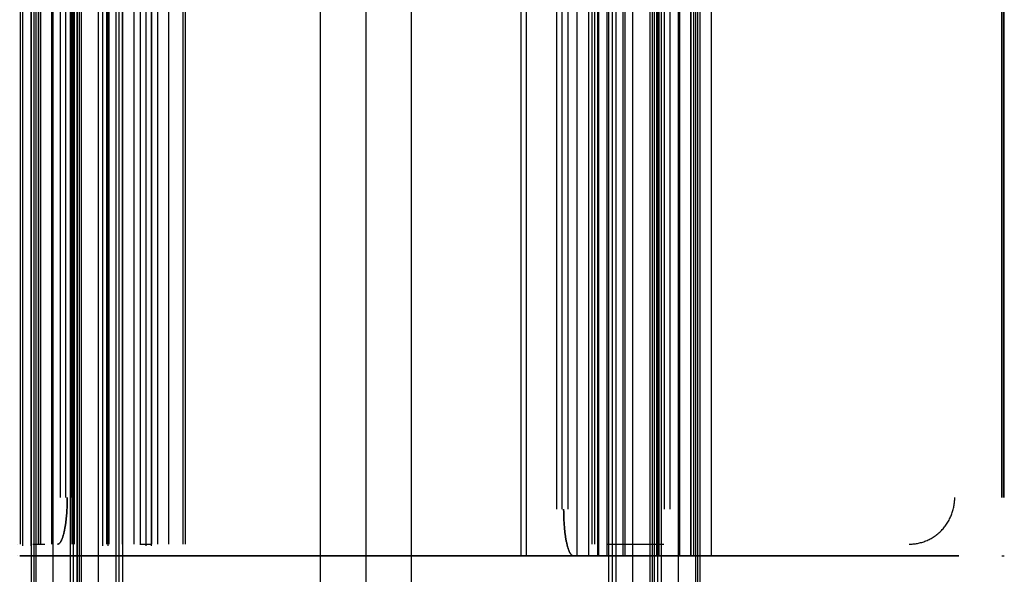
# Model space of a CAD drawing. Header units: millimetres. Extents: x 0 to 340, y -97 to 204.
# Tile 2 of 6: x 0 to 85, y -2 to 46. Entities that reach past the tile are written whole.
import ezdxf

# ---------------------------------------------------------------- set-up
doc = ezdxf.new("R2010")
doc.units = ezdxf.units.MM
doc.header["$MEASUREMENT"] = 0
doc.layers.add('Predefinito', color=5, linetype='Continuous')

msp = doc.modelspace()

# ---------------------------------------------------------------- linework, layer by layer
at = {"layer": 'Predefinito'}
for points in [[(1.582, -65.5), (1.582, 174.5)], [(3.049, -65.5), (3.049, 174.5)], [(4.516, 174.5), (4.516, -65.5)], [(5.494, -65.5), (5.494, 174.5)], [(6.962, -65.5), (6.962, 174.5)], [(8.429, 174.5), (8.429, -65.5)], [(51.429, 174.5), (51.429, -65.5)], [(52.896, -65.5), (52.896, 174.5)], [(54.364, 174.5), (54.364, -65.5)], [(55.342, 174.5), (55.342, -65.5)], [(56.809, -65.5), (56.809, 174.5)], [(58.276, 174.5), (58.276, -65.5)], [(1.196, -65), (1.196, 174)], [(1.389, 174.25), (1.389, -65.25)], [(4.813, -65.25), (4.813, 174.25)], [(5.109, -65), (5.109, 174)], [(5.109, 174), (5.109, -65)], [(5.302, 174.25), (5.302, -65.25)], [(8.725, -65.25), (8.725, 174.25)], [(9.022, 174), (9.022, -65)], [(26.016, 174), (26.016, -65)], [(29.929, 174), (29.929, -65)], [(29.929, 174), (29.929, -65)], [(33.842, 174), (33.842, -65)], [(50.836, -65), (50.836, 174)], [(51.133, -65.25), (51.133, 174.25)], [(54.556, 174.25), (54.556, -65.25)], [(54.749, -65), (54.749, 174)], [(54.749, -65), (54.749, 174)], [(55.045, -65.25), (55.045, 174.25)], [(58.469, 174.25), (58.469, -65.25)], [(58.662, 174), (58.662, -65)], [(0.218, 109), (0.218, 1)], [(1.196, 1), (1.196, 109)], [(1.759, 109), (1.759, 1)], [(1.932, 109), (1.932, 1)], [(1.967, 109), (1.967, 1)], [(2.91, 109), (2.91, 1)], [(4.694, 1), (4.694, 109)], [(4.901, 1), (4.901, 109)], [(7.628, 109), (7.628, 1)], [(7.836, 109), (7.836, 1)], [(9.022, 1), (9.022, 109)], [(10, 109), (10, 1)], [(10.528, 109), (10.528, 1)], [(11.506, 109), (11.506, 1)], [(12.033, 109), (12.033, 1)], [(13.012, 1), (13.012, 109)], [(14.198, 109), (14.198, 1)], [(14.405, 109), (14.405, 1)], [(49.412, 1), (49.412, 109)], [(49.62, 1), (49.62, 109)], [(48.093, 108), (48.093, 0)], [(48.093, 108), (48.093, 0)], [(49.071, 108), (49.071, 0)], [(49.071, 108), (49.071, 0)], [(49.858, 108), (49.858, 0)], [(49.858, 108), (49.858, 0)], [(50.836, 0), (50.836, 108)], [(50.836, 0), (50.836, 108)], [(52.022, 108), (52.022, 0)], [(52.022, 108), (52.022, 0)], [(52.23, 0), (52.23, 108)], [(52.23, 0), (52.23, 108)], [(54.957, 0), (54.957, 108)], [(54.957, 0), (54.957, 108)], [(55.164, 0), (55.164, 108)], [(55.164, 0), (55.164, 108)], [(56.896, 108), (56.896, 0)], [(56.896, 108), (56.896, 0)], [(57.875, 108), (57.875, 0)], [(57.875, 108), (57.875, 0)], [(57.891, 0), (57.891, 108)], [(57.891, 0), (57.891, 108)], [(58.099, 108), (58.099, 0)], [(58.099, 108), (58.099, 0)], [(58.662, 108), (58.662, 0)], [(58.662, 108), (58.662, 0)], [(59.64, 108), (59.64, 0)], [(59.64, 108), (59.64, 0)], [(3.645, 105), (3.645, 5)], [(4.134, 5), (4.134, 105)], [(4.623, 5), (4.623, 105)], [(84.627, 5), (84.627, 105)], [(84.731, 105), (84.731, 5)], [(84.835, 5), (84.835, 105)], [(46.327, 104), (46.327, 4)], [(46.327, 104), (46.327, 4)], [(46.816, 4), (46.816, 104)], [(46.816, 4), (46.816, 104)], [(47.305, 104), (47.305, 4)], [(47.305, 104), (47.305, 4)], [(55.131, 104), (55.131, 4)], [(55.131, 104), (55.131, 4)], [(55.62, 4), (55.62, 104)], [(55.62, 4), (55.62, 104)], [(56.109, 4), (56.109, 104)], [(56.109, 4), (56.109, 104)], [(0.425, 93.037), (0.425, 0.854)], [(1.14, 93.037), (1.14, 0.854)], [(7.331, 0.854), (7.331, 93.037)], [(7.796, 0.854), (7.796, 93.037)], [(11.011, 93.037), (11.011, 0.854)], [(11.476, 93.037), (11.476, 0.854)], [(43.296, 0), (43.296, 92.184)], [(43.296, 0), (43.296, 92.184)], [(43.761, 0), (43.761, 92.184)], [(43.761, 0), (43.761, 92.184)], [(49.952, 92.184), (49.952, 0)], [(49.952, 92.184), (49.952, 0)], [(50.667, 92.184), (50.667, 0)], [(50.667, 92.184), (50.667, 0)], [(1.305, 1), (2.327, 1)], [(10.506, 1), (11.528, 1)], [(50.738, 1), (55.552, 1)], [(48.495, 0), (49.517, 0)], [(48.495, 0), (49.517, 0)], [(57.696, 0), (58.718, 0)], [(57.696, 0), (58.718, 0)]]:
    msp.add_lwpolyline(points, dxfattribs=at)
at = {"layer": 'Predefinito', "extrusion": (0.978193, 0, -0.207698)}
for points in [[(5, 20.533), (4.911, 20.532), (4.822, 20.529), (4.731, 20.524), (4.641, 20.517), (4.549, 20.508), (4.457, 20.496), (4.365, 20.483), (4.272, 20.467), (4.179, 20.448), (4.086, 20.428), (3.993, 20.404), (3.899, 20.379), (3.806, 20.351), (3.713, 20.321), (3.62, 20.288), (3.528, 20.253), (3.436, 20.215), (3.344, 20.174), (3.253, 20.132), (3.163, 20.087), (3.073, 20.039), (2.985, 19.989), (2.898, 19.936), (2.811, 19.881), (2.726, 19.824), (2.642, 19.765), (2.56, 19.703), (2.479, 19.639), (2.399, 19.573), (2.322, 19.504), (2.246, 19.434), (2.172, 19.362), (2.099, 19.288), (2.029, 19.212), (1.961, 19.134), (1.895, 19.055), (1.831, 18.974), (1.769, 18.891), (1.709, 18.807), (1.652, 18.722), (1.597, 18.636), (1.545, 18.548), (1.495, 18.46), (1.447, 18.371), (1.402, 18.28), (1.359, 18.189), (1.319, 18.098), (1.281, 18.006), (1.246, 17.913), (1.213, 17.82), (1.182, 17.727), (1.154, 17.634), (1.129, 17.541), (1.106, 17.447), (1.085, 17.354), (1.067, 17.261), (1.051, 17.169), (1.037, 17.076), (1.025, 16.984), (1.016, 16.893), (1.009, 16.802), (1.004, 16.712), (1.001, 16.622), (1, 16.533)], [(1, 16.533), (1.001, 16.622), (1.004, 16.712), (1.009, 16.802), (1.016, 16.893), (1.025, 16.984), (1.037, 17.076), (1.051, 17.169), (1.067, 17.261), (1.085, 17.354), (1.106, 17.447), (1.129, 17.541), (1.154, 17.634), (1.182, 17.727), (1.213, 17.82), (1.246, 17.913), (1.281, 18.006), (1.319, 18.098), (1.359, 18.189), (1.402, 18.28), (1.447, 18.371), (1.495, 18.46), (1.545, 18.548), (1.597, 18.636), (1.652, 18.722), (1.709, 18.807), (1.769, 18.891), (1.831, 18.974), (1.895, 19.055), (1.961, 19.134), (2.029, 19.212), (2.099, 19.288), (2.172, 19.362), (2.246, 19.434), (2.322, 19.504), (2.399, 19.573), (2.479, 19.639), (2.56, 19.703), (2.642, 19.765), (2.726, 19.824), (2.811, 19.881), (2.898, 19.936), (2.985, 19.989), (3.073, 20.039), (3.163, 20.087), (3.253, 20.132), (3.344, 20.174), (3.436, 20.215), (3.528, 20.253), (3.62, 20.288), (3.713, 20.321), (3.806, 20.351), (3.899, 20.379), (3.993, 20.404), (4.086, 20.428), (4.179, 20.448), (4.272, 20.467), (4.365, 20.483), (4.457, 20.496), (4.549, 20.508), (4.641, 20.517), (4.731, 20.524), (4.822, 20.529), (4.911, 20.532), (5, 20.533)], [(1, 16.533), (1.001, 16.622), (1.004, 16.712), (1.009, 16.802), (1.016, 16.893), (1.025, 16.984), (1.037, 17.076), (1.051, 17.169), (1.067, 17.261), (1.085, 17.354), (1.106, 17.447), (1.129, 17.541), (1.154, 17.634), (1.182, 17.727), (1.213, 17.82), (1.246, 17.913), (1.281, 18.006), (1.319, 18.098), (1.359, 18.189), (1.402, 18.28), (1.447, 18.371), (1.495, 18.46), (1.545, 18.548), (1.597, 18.636), (1.652, 18.722), (1.709, 18.807), (1.769, 18.891), (1.831, 18.974), (1.895, 19.055), (1.961, 19.134), (2.029, 19.212), (2.099, 19.288), (2.172, 19.362), (2.246, 19.434), (2.322, 19.504), (2.399, 19.573), (2.479, 19.639), (2.56, 19.703), (2.642, 19.765), (2.726, 19.824), (2.811, 19.881), (2.898, 19.936), (2.985, 19.989), (3.073, 20.039), (3.163, 20.087), (3.253, 20.132), (3.344, 20.174), (3.436, 20.215), (3.528, 20.253), (3.62, 20.288), (3.713, 20.321), (3.806, 20.351), (3.899, 20.379), (3.993, 20.404), (4.086, 20.428), (4.179, 20.448), (4.272, 20.467), (4.365, 20.483), (4.457, 20.496), (4.549, 20.508), (4.641, 20.517), (4.731, 20.524), (4.822, 20.529), (4.911, 20.532), (5, 20.533)], [(4, 226.033), (3.911, 226.034), (3.822, 226.037), (3.731, 226.042), (3.641, 226.05), (3.549, 226.059), (3.457, 226.07), (3.365, 226.084), (3.272, 226.1), (3.179, 226.118), (3.086, 226.139), (2.993, 226.162), (2.899, 226.188), (2.806, 226.216), (2.713, 226.246), (2.62, 226.279), (2.528, 226.314), (2.436, 226.352), (2.344, 226.392), (2.253, 226.435), (2.163, 226.48), (2.073, 226.528), (1.985, 226.578), (1.898, 226.631), (1.811, 226.685), (1.726, 226.743), (1.642, 226.802), (1.56, 226.864), (1.479, 226.928), (1.399, 226.994), (1.322, 227.062), (1.246, 227.133), (1.172, 227.205), (1.099, 227.279), (1.029, 227.355), (0.961, 227.433), (0.895, 227.512), (0.831, 227.593), (0.769, 227.676), (0.709, 227.759), (0.652, 227.845), (0.597, 227.931), (0.545, 228.018), (0.495, 228.107), (0.447, 228.196), (0.402, 228.286), (0.359, 228.377), (0.319, 228.469), (0.281, 228.561), (0.246, 228.654), (0.213, 228.746), (0.182, 228.839), (0.154, 228.933), (0.129, 229.026), (0.106, 229.119), (0.085, 229.213), (0.067, 229.306), (0.051, 229.398), (0.037, 229.491), (0.025, 229.583), (0.016, 229.674), (0.009, 229.765), (0.004, 229.855), (0.001, 229.945), (0, 230.033)], [(4, 226.033), (3.911, 226.034), (3.822, 226.037), (3.731, 226.042), (3.641, 226.05), (3.549, 226.059), (3.457, 226.07), (3.365, 226.084), (3.272, 226.1), (3.179, 226.118), (3.086, 226.139), (2.993, 226.162), (2.899, 226.188), (2.806, 226.216), (2.713, 226.246), (2.62, 226.279), (2.528, 226.314), (2.436, 226.352), (2.344, 226.392), (2.253, 226.435), (2.163, 226.48), (2.073, 226.528), (1.985, 226.578), (1.898, 226.631), (1.811, 226.685), (1.726, 226.743), (1.642, 226.802), (1.56, 226.864), (1.479, 226.928), (1.399, 226.994), (1.322, 227.062), (1.246, 227.133), (1.172, 227.205), (1.099, 227.279), (1.029, 227.355), (0.961, 227.433), (0.895, 227.512), (0.831, 227.593), (0.769, 227.676), (0.709, 227.759), (0.652, 227.845), (0.597, 227.931), (0.545, 228.018), (0.495, 228.107), (0.447, 228.196), (0.402, 228.286), (0.359, 228.377), (0.319, 228.469), (0.281, 228.561), (0.246, 228.654), (0.213, 228.746), (0.182, 228.839), (0.154, 228.933), (0.129, 229.026), (0.106, 229.119), (0.085, 229.213), (0.067, 229.306), (0.051, 229.398), (0.037, 229.491), (0.025, 229.583), (0.016, 229.674), (0.009, 229.765), (0.004, 229.855), (0.001, 229.945), (0, 230.033)], [(4, 226.033), (3.911, 226.034), (3.822, 226.037), (3.731, 226.042), (3.641, 226.05), (3.549, 226.059), (3.457, 226.07), (3.365, 226.084), (3.272, 226.1), (3.179, 226.118), (3.086, 226.139), (2.993, 226.162), (2.899, 226.188), (2.806, 226.216), (2.713, 226.246), (2.62, 226.279), (2.528, 226.314), (2.436, 226.352), (2.344, 226.392), (2.253, 226.435), (2.163, 226.48), (2.073, 226.528), (1.985, 226.578), (1.898, 226.631), (1.811, 226.685), (1.726, 226.743), (1.642, 226.802), (1.56, 226.864), (1.479, 226.928), (1.399, 226.994), (1.322, 227.062), (1.246, 227.133), (1.172, 227.205), (1.099, 227.279), (1.029, 227.355), (0.961, 227.433), (0.895, 227.512), (0.831, 227.593), (0.769, 227.676), (0.709, 227.759), (0.652, 227.845), (0.597, 227.931), (0.545, 228.018), (0.495, 228.107), (0.447, 228.196), (0.402, 228.286), (0.359, 228.377), (0.319, 228.469), (0.281, 228.561), (0.246, 228.654), (0.213, 228.746), (0.182, 228.839), (0.154, 228.933), (0.129, 229.026), (0.106, 229.119), (0.085, 229.213), (0.067, 229.306), (0.051, 229.398), (0.037, 229.491), (0.025, 229.583), (0.016, 229.674), (0.009, 229.765), (0.004, 229.855), (0.001, 229.945), (0, 230.033)], [(4, 226.033), (3.911, 226.034), (3.822, 226.037), (3.731, 226.042), (3.641, 226.05), (3.549, 226.059), (3.457, 226.07), (3.365, 226.084), (3.272, 226.1), (3.179, 226.118), (3.086, 226.139), (2.993, 226.162), (2.899, 226.188), (2.806, 226.216), (2.713, 226.246), (2.62, 226.279), (2.528, 226.314), (2.436, 226.352), (2.344, 226.392), (2.253, 226.435), (2.163, 226.48), (2.073, 226.528), (1.985, 226.578), (1.898, 226.631), (1.811, 226.685), (1.726, 226.743), (1.642, 226.802), (1.56, 226.864), (1.479, 226.928), (1.399, 226.994), (1.322, 227.062), (1.246, 227.133), (1.172, 227.205), (1.099, 227.279), (1.029, 227.355), (0.961, 227.433), (0.895, 227.512), (0.831, 227.593), (0.769, 227.676), (0.709, 227.759), (0.652, 227.845), (0.597, 227.931), (0.545, 228.018), (0.495, 228.107), (0.447, 228.196), (0.402, 228.286), (0.359, 228.377), (0.319, 228.469), (0.281, 228.561), (0.246, 228.654), (0.213, 228.746), (0.182, 228.839), (0.154, 228.933), (0.129, 229.026), (0.106, 229.119), (0.085, 229.213), (0.067, 229.306), (0.051, 229.398), (0.037, 229.491), (0.025, 229.583), (0.016, 229.674), (0.009, 229.765), (0.004, 229.855), (0.001, 229.945), (0, 230.033)], [(4, 226.033), (3.911, 226.034), (3.822, 226.037), (3.731, 226.042), (3.641, 226.05), (3.549, 226.059), (3.457, 226.07), (3.365, 226.084), (3.272, 226.1), (3.179, 226.118), (3.086, 226.139), (2.993, 226.162), (2.899, 226.188), (2.806, 226.216), (2.713, 226.246), (2.62, 226.279), (2.528, 226.314), (2.436, 226.352), (2.344, 226.392), (2.253, 226.435), (2.163, 226.48), (2.073, 226.528), (1.985, 226.578), (1.898, 226.631), (1.811, 226.685), (1.726, 226.743), (1.642, 226.802), (1.56, 226.864), (1.479, 226.928), (1.399, 226.994), (1.322, 227.062), (1.246, 227.133), (1.172, 227.205), (1.099, 227.279), (1.029, 227.355), (0.961, 227.433), (0.895, 227.512), (0.831, 227.593), (0.769, 227.676), (0.709, 227.759), (0.652, 227.845), (0.597, 227.931), (0.545, 228.018), (0.495, 228.107), (0.447, 228.196), (0.402, 228.286), (0.359, 228.377), (0.319, 228.469), (0.281, 228.561), (0.246, 228.654), (0.213, 228.746), (0.182, 228.839), (0.154, 228.933), (0.129, 229.026), (0.106, 229.119), (0.085, 229.213), (0.067, 229.306), (0.051, 229.398), (0.037, 229.491), (0.025, 229.583), (0.016, 229.674), (0.009, 229.765), (0.004, 229.855), (0.001, 229.945), (0, 230.033)], [(4, 226.033), (3.911, 226.034), (3.822, 226.037), (3.731, 226.042), (3.641, 226.05), (3.549, 226.059), (3.457, 226.07), (3.365, 226.084), (3.272, 226.1), (3.179, 226.118), (3.086, 226.139), (2.993, 226.162), (2.899, 226.188), (2.806, 226.216), (2.713, 226.246), (2.62, 226.279), (2.528, 226.314), (2.436, 226.352), (2.344, 226.392), (2.253, 226.435), (2.163, 226.48), (2.073, 226.528), (1.985, 226.578), (1.898, 226.631), (1.811, 226.685), (1.726, 226.743), (1.642, 226.802), (1.56, 226.864), (1.479, 226.928), (1.399, 226.994), (1.322, 227.062), (1.246, 227.133), (1.172, 227.205), (1.099, 227.279), (1.029, 227.355), (0.961, 227.433), (0.895, 227.512), (0.831, 227.593), (0.769, 227.676), (0.709, 227.759), (0.652, 227.845), (0.597, 227.931), (0.545, 228.018), (0.495, 228.107), (0.447, 228.196), (0.402, 228.286), (0.359, 228.377), (0.319, 228.469), (0.281, 228.561), (0.246, 228.654), (0.213, 228.746), (0.182, 228.839), (0.154, 228.933), (0.129, 229.026), (0.106, 229.119), (0.085, 229.213), (0.067, 229.306), (0.051, 229.398), (0.037, 229.491), (0.025, 229.583), (0.016, 229.674), (0.009, 229.765), (0.004, 229.855), (0.001, 229.945), (0, 230.033)], [(4, 226.033), (3.911, 226.034), (3.822, 226.037), (3.731, 226.042), (3.641, 226.05), (3.549, 226.059), (3.457, 226.07), (3.365, 226.084), (3.272, 226.1), (3.179, 226.118), (3.086, 226.139), (2.993, 226.162), (2.899, 226.188), (2.806, 226.216), (2.713, 226.246), (2.62, 226.279), (2.528, 226.314), (2.436, 226.352), (2.344, 226.392), (2.253, 226.435), (2.163, 226.48), (2.073, 226.528), (1.985, 226.578), (1.898, 226.631), (1.811, 226.685), (1.726, 226.743), (1.642, 226.802), (1.56, 226.864), (1.479, 226.928), (1.399, 226.994), (1.322, 227.062), (1.246, 227.133), (1.172, 227.205), (1.099, 227.279), (1.029, 227.355), (0.961, 227.433), (0.895, 227.512), (0.831, 227.593), (0.769, 227.676), (0.709, 227.759), (0.652, 227.845), (0.597, 227.931), (0.545, 228.018), (0.495, 228.107), (0.447, 228.196), (0.402, 228.286), (0.359, 228.377), (0.319, 228.469), (0.281, 228.561), (0.246, 228.654), (0.213, 228.746), (0.182, 228.839), (0.154, 228.933), (0.129, 229.026), (0.106, 229.119), (0.085, 229.213), (0.067, 229.306), (0.051, 229.398), (0.037, 229.491), (0.025, 229.583), (0.016, 229.674), (0.009, 229.765), (0.004, 229.855), (0.001, 229.945), (0, 230.033)], [(4, 226.033), (3.911, 226.034), (3.822, 226.037), (3.731, 226.042), (3.641, 226.05), (3.549, 226.059), (3.457, 226.07), (3.365, 226.084), (3.272, 226.1), (3.179, 226.118), (3.086, 226.139), (2.993, 226.162), (2.899, 226.188), (2.806, 226.216), (2.713, 226.246), (2.62, 226.279), (2.528, 226.314), (2.436, 226.352), (2.344, 226.392), (2.253, 226.435), (2.163, 226.48), (2.073, 226.528), (1.985, 226.578), (1.898, 226.631), (1.811, 226.685), (1.726, 226.743), (1.642, 226.802), (1.56, 226.864), (1.479, 226.928), (1.399, 226.994), (1.322, 227.062), (1.246, 227.133), (1.172, 227.205), (1.099, 227.279), (1.029, 227.355), (0.961, 227.433), (0.895, 227.512), (0.831, 227.593), (0.769, 227.676), (0.709, 227.759), (0.652, 227.845), (0.597, 227.931), (0.545, 228.018), (0.495, 228.107), (0.447, 228.196), (0.402, 228.286), (0.359, 228.377), (0.319, 228.469), (0.281, 228.561), (0.246, 228.654), (0.213, 228.746), (0.182, 228.839), (0.154, 228.933), (0.129, 229.026), (0.106, 229.119), (0.085, 229.213), (0.067, 229.306), (0.051, 229.398), (0.037, 229.491), (0.025, 229.583), (0.016, 229.674), (0.009, 229.765), (0.004, 229.855), (0.001, 229.945), (0, 230.033)], [(0, 230.033), (0.001, 229.945), (0.004, 229.855), (0.009, 229.765), (0.016, 229.674), (0.025, 229.583), (0.037, 229.491), (0.051, 229.398), (0.067, 229.306), (0.085, 229.213), (0.106, 229.119), (0.129, 229.026), (0.154, 228.933), (0.182, 228.839), (0.213, 228.746), (0.246, 228.654), (0.281, 228.561), (0.319, 228.469), (0.359, 228.377), (0.402, 228.286), (0.447, 228.196), (0.495, 228.107), (0.545, 228.018), (0.597, 227.931), (0.652, 227.845), (0.709, 227.759), (0.769, 227.676), (0.831, 227.593), (0.895, 227.512), (0.961, 227.433), (1.029, 227.355), (1.099, 227.279), (1.172, 227.205), (1.246, 227.133), (1.322, 227.062), (1.399, 226.994), (1.479, 226.928), (1.56, 226.864), (1.642, 226.802), (1.726, 226.743), (1.811, 226.685), (1.898, 226.631), (1.985, 226.578), (2.073, 226.528), (2.163, 226.48), (2.253, 226.435), (2.344, 226.392), (2.436, 226.352), (2.528, 226.314), (2.62, 226.279), (2.713, 226.246), (2.806, 226.216), (2.899, 226.188), (2.993, 226.162), (3.086, 226.139), (3.179, 226.118), (3.272, 226.1), (3.365, 226.084), (3.457, 226.07), (3.549, 226.059), (3.641, 226.05), (3.731, 226.042), (3.822, 226.037), (3.911, 226.034), (4, 226.033)], [(0, 230.033), (0.001, 229.945), (0.004, 229.855), (0.009, 229.765), (0.016, 229.674), (0.025, 229.583), (0.037, 229.491), (0.051, 229.398), (0.067, 229.306), (0.085, 229.213), (0.106, 229.119), (0.129, 229.026), (0.154, 228.933), (0.182, 228.839), (0.213, 228.746), (0.246, 228.654), (0.281, 228.561), (0.319, 228.469), (0.359, 228.377), (0.402, 228.286), (0.447, 228.196), (0.495, 228.107), (0.545, 228.018), (0.597, 227.931), (0.652, 227.845), (0.709, 227.759), (0.769, 227.676), (0.831, 227.593), (0.895, 227.512), (0.961, 227.433), (1.029, 227.355), (1.099, 227.279), (1.172, 227.205), (1.246, 227.133), (1.322, 227.062), (1.399, 226.994), (1.479, 226.928), (1.56, 226.864), (1.642, 226.802), (1.726, 226.743), (1.811, 226.685), (1.898, 226.631), (1.985, 226.578), (2.073, 226.528), (2.163, 226.48), (2.253, 226.435), (2.344, 226.392), (2.436, 226.352), (2.528, 226.314), (2.62, 226.279), (2.713, 226.246), (2.806, 226.216), (2.899, 226.188), (2.993, 226.162), (3.086, 226.139), (3.179, 226.118), (3.272, 226.1), (3.365, 226.084), (3.457, 226.07), (3.549, 226.059), (3.641, 226.05), (3.731, 226.042), (3.822, 226.037), (3.911, 226.034), (4, 226.033)], [(4, 226.033), (3.911, 226.034), (3.822, 226.037), (3.731, 226.042), (3.641, 226.05), (3.549, 226.059), (3.457, 226.07), (3.365, 226.084), (3.272, 226.1), (3.179, 226.118), (3.086, 226.139), (2.993, 226.162), (2.899, 226.188), (2.806, 226.216), (2.713, 226.246), (2.62, 226.279), (2.528, 226.314), (2.436, 226.352), (2.344, 226.392), (2.253, 226.435), (2.163, 226.48), (2.073, 226.528), (1.985, 226.578), (1.898, 226.631), (1.811, 226.685), (1.726, 226.743), (1.642, 226.802), (1.56, 226.864), (1.479, 226.928), (1.399, 226.994), (1.322, 227.062), (1.246, 227.133), (1.172, 227.205), (1.099, 227.279), (1.029, 227.355), (0.961, 227.433), (0.895, 227.512), (0.831, 227.593), (0.769, 227.676), (0.709, 227.759), (0.652, 227.845), (0.597, 227.931), (0.545, 228.018), (0.495, 228.107), (0.447, 228.196), (0.402, 228.286), (0.359, 228.377), (0.319, 228.469), (0.281, 228.561), (0.246, 228.654), (0.213, 228.746), (0.182, 228.839), (0.154, 228.933), (0.129, 229.026), (0.106, 229.119), (0.085, 229.213), (0.067, 229.306), (0.051, 229.398), (0.037, 229.491), (0.025, 229.583), (0.016, 229.674), (0.009, 229.765), (0.004, 229.855), (0.001, 229.945), (0, 230.033)], [(4, 226.033), (3.911, 226.034), (3.822, 226.037), (3.731, 226.042), (3.641, 226.05), (3.549, 226.059), (3.457, 226.07), (3.365, 226.084), (3.272, 226.1), (3.179, 226.118), (3.086, 226.139), (2.993, 226.162), (2.899, 226.188), (2.806, 226.216), (2.713, 226.246), (2.62, 226.279), (2.528, 226.314), (2.436, 226.352), (2.344, 226.392), (2.253, 226.435), (2.163, 226.48), (2.073, 226.528), (1.985, 226.578), (1.898, 226.631), (1.811, 226.685), (1.726, 226.743), (1.642, 226.802), (1.56, 226.864), (1.479, 226.928), (1.399, 226.994), (1.322, 227.062), (1.246, 227.133), (1.172, 227.205), (1.099, 227.279), (1.029, 227.355), (0.961, 227.433), (0.895, 227.512), (0.831, 227.593), (0.769, 227.676), (0.709, 227.759), (0.652, 227.845), (0.597, 227.931), (0.545, 228.018), (0.495, 228.107), (0.447, 228.196), (0.402, 228.286), (0.359, 228.377), (0.319, 228.469), (0.281, 228.561), (0.246, 228.654), (0.213, 228.746), (0.182, 228.839), (0.154, 228.933), (0.129, 229.026), (0.106, 229.119), (0.085, 229.213), (0.067, 229.306), (0.051, 229.398), (0.037, 229.491), (0.025, 229.583), (0.016, 229.674), (0.009, 229.765), (0.004, 229.855), (0.001, 229.945), (0, 230.033)]]:
    msp.add_lwpolyline(points, dxfattribs=at)
at = {"layer": 'Predefinito', "extrusion": (0, 1, 0)}
for points in [[(-4.623, 20.009), (-3.645, 20.217)], [(-84.627, 2), (-84.835, 2.978)], [(-46.327, 221.236), (-47.305, 221.028)], [(-46.327, 221.236), (-47.305, 221.028)], [(-55.131, 219.367), (-56.109, 219.159)], [(-55.131, 219.367), (-56.109, 219.159)], [(-3.739, 16.101), (-2.904, 16.278)], [(-71.256, 1.915), (-71.433, 2.75)], [(-0.218, 4.077), (-0.209, 4.033), (-0.201, 3.989), (-0.195, 3.945), (-0.189, 3.9), (-0.184, 3.854), (-0.18, 3.808), (-0.177, 3.761), (-0.175, 3.714), (-0.174, 3.667), (-0.175, 3.619), (-0.177, 3.571), (-0.179, 3.523), (-0.183, 3.474), (-0.188, 3.425), (-0.195, 3.377), (-0.203, 3.328), (-0.211, 3.279), (-0.222, 3.23), (-0.233, 3.181), (-0.246, 3.132), (-0.26, 3.083), (-0.275, 3.035), (-0.292, 2.987), (-0.31, 2.939), (-0.329, 2.891), (-0.349, 2.844), (-0.371, 2.797), (-0.394, 2.751), (-0.418, 2.705), (-0.443, 2.66), (-0.47, 2.616), (-0.497, 2.572), (-0.526, 2.529), (-0.556, 2.487), (-0.587, 2.445), (-0.619, 2.405), (-0.652, 2.365), (-0.686, 2.326), (-0.721, 2.288), (-0.756, 2.251), (-0.793, 2.216), (-0.83, 2.181), (-0.868, 2.147), (-0.907, 2.115), (-0.946, 2.083), (-0.986, 2.053), (-1.027, 2.024), (-1.068, 1.995), (-1.11, 1.969), (-1.152, 1.943), (-1.194, 1.918), (-1.237, 1.895), (-1.28, 1.873), (-1.323, 1.852), (-1.366, 1.832), (-1.41, 1.813), (-1.454, 1.796), (-1.497, 1.78), (-1.541, 1.764), (-1.585, 1.75), (-1.629, 1.738), (-1.672, 1.726), (-1.716, 1.715), (-1.759, 1.705)], [(-2.814, 16.304), (-0.218, 4.077)], [(-1.967, 2.683), (-1.945, 2.688), (-1.923, 2.694), (-1.902, 2.7), (-1.88, 2.706), (-1.858, 2.713), (-1.836, 2.721), (-1.814, 2.729), (-1.792, 2.738), (-1.77, 2.747), (-1.749, 2.757), (-1.727, 2.767), (-1.706, 2.778), (-1.684, 2.79), (-1.663, 2.802), (-1.642, 2.815), (-1.621, 2.829), (-1.601, 2.843), (-1.58, 2.857), (-1.56, 2.872), (-1.541, 2.888), (-1.521, 2.904), (-1.502, 2.921), (-1.484, 2.939), (-1.465, 2.956), (-1.447, 2.975), (-1.43, 2.994), (-1.413, 3.013), (-1.397, 3.033), (-1.381, 3.053), (-1.365, 3.074), (-1.35, 3.095), (-1.336, 3.117), (-1.322, 3.139), (-1.309, 3.161), (-1.296, 3.183), (-1.284, 3.206), (-1.273, 3.229), (-1.262, 3.253), (-1.252, 3.276), (-1.242, 3.3), (-1.233, 3.324), (-1.225, 3.348), (-1.217, 3.372), (-1.21, 3.397), (-1.204, 3.421), (-1.198, 3.446), (-1.193, 3.47), (-1.188, 3.495), (-1.185, 3.519), (-1.181, 3.544), (-1.179, 3.568), (-1.177, 3.592), (-1.175, 3.616), (-1.175, 3.64), (-1.174, 3.664), (-1.175, 3.688), (-1.176, 3.711), (-1.177, 3.735), (-1.179, 3.758), (-1.182, 3.781), (-1.185, 3.803), (-1.188, 3.825), (-1.192, 3.848), (-1.196, 3.869)], [(-1.196, 3.869), (-3.792, 16.097)], [(-1.759, 1.705), (-7.628, 0.459)], [(-7.836, 1.437), (-1.967, 2.683)], [(-3.792, 16.097), (-2.814, 16.304)], [(-7.628, 0.459), (-7.672, 0.45), (-7.716, 0.442), (-7.761, 0.436), (-7.806, 0.43), (-7.851, 0.425), (-7.898, 0.421), (-7.944, 0.418), (-7.991, 0.416), (-8.039, 0.415), (-8.086, 0.416), (-8.134, 0.417), (-8.183, 0.42), (-8.231, 0.424), (-8.28, 0.429), (-8.329, 0.436), (-8.378, 0.443), (-8.426, 0.452), (-8.475, 0.463), (-8.524, 0.474), (-8.573, 0.487), (-8.622, 0.501), (-8.67, 0.516), (-8.719, 0.533), (-8.766, 0.551), (-8.814, 0.57), (-8.861, 0.59), (-8.908, 0.612), (-8.954, 0.635), (-9, 0.659), (-9.045, 0.684), (-9.089, 0.711), (-9.133, 0.738), (-9.176, 0.767), (-9.219, 0.797), (-9.26, 0.828), (-9.301, 0.86), (-9.34, 0.893), (-9.379, 0.927), (-9.417, 0.961), (-9.454, 0.997), (-9.49, 1.034), (-9.524, 1.071), (-9.558, 1.109), (-9.591, 1.148), (-9.622, 1.187), (-9.652, 1.227), (-9.682, 1.268), (-9.71, 1.309), (-9.737, 1.351), (-9.762, 1.393), (-9.787, 1.435), (-9.81, 1.478), (-9.832, 1.521), (-9.853, 1.564), (-9.873, 1.607), (-9.892, 1.651), (-9.909, 1.695), (-9.926, 1.738), (-9.941, 1.782), (-9.955, 1.826), (-9.968, 1.87), (-9.98, 1.913), (-9.99, 1.957), (-10, 2)], [(-9.022, 2.208), (-9.017, 2.186), (-9.012, 2.164), (-9.006, 2.142), (-8.999, 2.121), (-8.992, 2.099), (-8.985, 2.077), (-8.976, 2.055), (-8.968, 2.033), (-8.958, 2.011), (-8.948, 1.99), (-8.938, 1.968), (-8.927, 1.947), (-8.915, 1.925), (-8.903, 1.904), (-8.89, 1.883), (-8.877, 1.862), (-8.863, 1.842), (-8.848, 1.821), (-8.833, 1.801), (-8.817, 1.782), (-8.801, 1.762), (-8.784, 1.743), (-8.767, 1.725), (-8.749, 1.706), (-8.73, 1.688), (-8.711, 1.671), (-8.692, 1.654), (-8.672, 1.638), (-8.652, 1.622), (-8.631, 1.606), (-8.61, 1.591), (-8.588, 1.577), (-8.567, 1.563), (-8.544, 1.55), (-8.522, 1.537), (-8.499, 1.525), (-8.476, 1.514), (-8.452, 1.503), (-8.429, 1.493), (-8.405, 1.483), (-8.381, 1.474), (-8.357, 1.466), (-8.333, 1.458), (-8.308, 1.451), (-8.284, 1.445), (-8.26, 1.439), (-8.235, 1.434), (-8.211, 1.429), (-8.186, 1.426), (-8.162, 1.422), (-8.137, 1.42), (-8.113, 1.418), (-8.089, 1.416), (-8.065, 1.416), (-8.041, 1.415), (-8.017, 1.416), (-7.994, 1.417), (-7.971, 1.418), (-7.947, 1.42), (-7.925, 1.422), (-7.902, 1.425), (-7.88, 1.429), (-7.858, 1.433), (-7.836, 1.437)], [(-12.033, 16.391), (-9.022, 2.208)], [(-10, 2), (-13.012, 16.184)], [(-14.405, 17.932), (-14.362, 17.941), (-14.318, 17.949), (-14.273, 17.956), (-14.228, 17.962), (-14.182, 17.967), (-14.136, 17.971), (-14.089, 17.974), (-14.042, 17.975), (-13.995, 17.976), (-13.947, 17.976), (-13.899, 17.974), (-13.851, 17.971), (-13.802, 17.967), (-13.754, 17.962), (-13.705, 17.956), (-13.656, 17.948), (-13.607, 17.939), (-13.558, 17.929), (-13.509, 17.917), (-13.46, 17.905), (-13.412, 17.891), (-13.363, 17.875), (-13.315, 17.859), (-13.267, 17.841), (-13.219, 17.822), (-13.172, 17.801), (-13.125, 17.78), (-13.079, 17.757), (-13.034, 17.733), (-12.988, 17.707), (-12.944, 17.681), (-12.9, 17.653), (-12.857, 17.624), (-12.815, 17.595), (-12.773, 17.564), (-12.733, 17.532), (-12.693, 17.499), (-12.654, 17.465), (-12.616, 17.43), (-12.58, 17.394), (-12.544, 17.358), (-12.509, 17.32), (-12.475, 17.282), (-12.443, 17.244), (-12.411, 17.204), (-12.381, 17.164), (-12.352, 17.124), (-12.324, 17.082), (-12.297, 17.041), (-12.271, 16.999), (-12.247, 16.956), (-12.223, 16.914), (-12.201, 16.871), (-12.18, 16.828), (-12.16, 16.784), (-12.142, 16.741), (-12.124, 16.697), (-12.108, 16.653), (-12.093, 16.609), (-12.079, 16.566), (-12.066, 16.522), (-12.054, 16.478), (-12.043, 16.435), (-12.033, 16.391)], [(-13.012, 16.184), (-13.016, 16.205), (-13.022, 16.227), (-13.028, 16.249), (-13.034, 16.271), (-13.041, 16.293), (-13.049, 16.315), (-13.057, 16.336), (-13.066, 16.358), (-13.075, 16.38), (-13.085, 16.402), (-13.095, 16.423), (-13.107, 16.445), (-13.118, 16.466), (-13.13, 16.487), (-13.143, 16.508), (-13.157, 16.529), (-13.171, 16.55), (-13.185, 16.57), (-13.201, 16.59), (-13.216, 16.61), (-13.233, 16.629), (-13.249, 16.648), (-13.267, 16.667), (-13.285, 16.685), (-13.303, 16.703), (-13.322, 16.72), (-13.341, 16.737), (-13.361, 16.754), (-13.382, 16.77), (-13.402, 16.785), (-13.423, 16.8), (-13.445, 16.815), (-13.467, 16.828), (-13.489, 16.842), (-13.512, 16.854), (-13.535, 16.866), (-13.558, 16.878), (-13.581, 16.889), (-13.605, 16.899), (-13.628, 16.908), (-13.652, 16.917), (-13.676, 16.926), (-13.701, 16.933), (-13.725, 16.94), (-13.749, 16.947), (-13.774, 16.953), (-13.798, 16.958), (-13.823, 16.962), (-13.847, 16.966), (-13.872, 16.969), (-13.896, 16.972), (-13.92, 16.974), (-13.944, 16.975), (-13.969, 16.976), (-13.992, 16.976), (-14.016, 16.976), (-14.04, 16.975), (-14.063, 16.973), (-14.086, 16.971), (-14.109, 16.969), (-14.131, 16.966), (-14.154, 16.963), (-14.176, 16.959), (-14.198, 16.954)], [(-14.198, 16.954), (-80.715, 2.831)], [(-80.922, 3.809), (-14.405, 17.932)], [(-40.585, 189.637), (-39.75, 189.815)], [(-40.585, 189.637), (-39.75, 189.815)], [(-47.265, 188.219), (-48.1, 188.042)], [(-47.265, 188.219), (-48.1, 188.042)], [(-80.715, 2.831), (-80.922, 3.809)], [(-49.858, 237.865), (-47.158, 225.149)], [(-49.858, 237.865), (-47.158, 225.149)], [(-52.23, 239.406), (-52.186, 239.415), (-52.142, 239.423), (-52.098, 239.43), (-52.052, 239.435), (-52.007, 239.44), (-51.96, 239.444), (-51.914, 239.447), (-51.867, 239.449), (-51.819, 239.45), (-51.772, 239.449), (-51.724, 239.448), (-51.675, 239.445), (-51.627, 239.441), (-51.578, 239.436), (-51.529, 239.429), (-51.48, 239.422), (-51.432, 239.413), (-51.383, 239.403), (-51.334, 239.391), (-51.285, 239.378), (-51.236, 239.364), (-51.188, 239.349), (-51.139, 239.332), (-51.092, 239.314), (-51.044, 239.295), (-50.997, 239.275), (-50.95, 239.253), (-50.904, 239.23), (-50.858, 239.206), (-50.813, 239.181), (-50.769, 239.154), (-50.725, 239.127), (-50.682, 239.098), (-50.639, 239.068), (-50.598, 239.037), (-50.557, 239.005), (-50.518, 238.972), (-50.479, 238.938), (-50.441, 238.904), (-50.404, 238.868), (-50.368, 238.831), (-50.334, 238.794), (-50.3, 238.756), (-50.267, 238.717), (-50.236, 238.678), (-50.206, 238.638), (-50.176, 238.597), (-50.148, 238.556), (-50.121, 238.514), (-50.096, 238.472), (-50.071, 238.43), (-50.048, 238.387), (-50.026, 238.344), (-50.005, 238.301), (-49.985, 238.258), (-49.966, 238.214), (-49.949, 238.17), (-49.932, 238.127), (-49.917, 238.083), (-49.903, 238.039), (-49.89, 237.995), (-49.878, 237.952), (-49.868, 237.908), (-49.858, 237.865)], [(-52.23, 239.406), (-52.186, 239.415), (-52.142, 239.423), (-52.098, 239.43), (-52.052, 239.435), (-52.007, 239.44), (-51.96, 239.444), (-51.914, 239.447), (-51.867, 239.449), (-51.819, 239.45), (-51.772, 239.449), (-51.724, 239.448), (-51.675, 239.445), (-51.627, 239.441), (-51.578, 239.436), (-51.529, 239.429), (-51.48, 239.422), (-51.432, 239.413), (-51.383, 239.403), (-51.334, 239.391), (-51.285, 239.378), (-51.236, 239.364), (-51.188, 239.349), (-51.139, 239.332), (-51.092, 239.314), (-51.044, 239.295), (-50.997, 239.275), (-50.95, 239.253), (-50.904, 239.23), (-50.858, 239.206), (-50.813, 239.181), (-50.769, 239.154), (-50.725, 239.127), (-50.682, 239.098), (-50.639, 239.068), (-50.598, 239.037), (-50.557, 239.005), (-50.518, 238.972), (-50.479, 238.938), (-50.441, 238.904), (-50.404, 238.868), (-50.368, 238.831), (-50.334, 238.794), (-50.3, 238.756), (-50.267, 238.717), (-50.236, 238.678), (-50.206, 238.638), (-50.176, 238.597), (-50.148, 238.556), (-50.121, 238.514), (-50.096, 238.472), (-50.071, 238.43), (-50.048, 238.387), (-50.026, 238.344), (-50.005, 238.301), (-49.985, 238.258), (-49.966, 238.214), (-49.949, 238.17), (-49.932, 238.127), (-49.917, 238.083), (-49.903, 238.039), (-49.89, 237.995), (-49.878, 237.952), (-49.868, 237.908), (-49.858, 237.865)], [(-50.836, 237.657), (-50.841, 237.679), (-50.846, 237.701), (-50.852, 237.723), (-50.859, 237.744), (-50.866, 237.766), (-50.873, 237.788), (-50.882, 237.81), (-50.89, 237.832), (-50.9, 237.854), (-50.91, 237.875), (-50.92, 237.897), (-50.931, 237.919), (-50.943, 237.94), (-50.955, 237.961), (-50.968, 237.982), (-50.981, 238.003), (-50.995, 238.023), (-51.01, 238.044), (-51.025, 238.064), (-51.041, 238.083), (-51.057, 238.103), (-51.074, 238.122), (-51.091, 238.141), (-51.109, 238.159), (-51.128, 238.177), (-51.147, 238.194), (-51.166, 238.211), (-51.186, 238.227), (-51.206, 238.243), (-51.227, 238.259), (-51.248, 238.274), (-51.27, 238.288), (-51.291, 238.302), (-51.314, 238.315), (-51.336, 238.328), (-51.359, 238.34), (-51.382, 238.351), (-51.406, 238.362), (-51.429, 238.373), (-51.453, 238.382), (-51.477, 238.391), (-51.501, 238.399), (-51.525, 238.407), (-51.55, 238.414), (-51.574, 238.42), (-51.598, 238.426), (-51.623, 238.431), (-51.647, 238.436), (-51.672, 238.439), (-51.696, 238.443), (-51.721, 238.445), (-51.745, 238.447), (-51.769, 238.449), (-51.793, 238.449), (-51.817, 238.45), (-51.841, 238.449), (-51.864, 238.448), (-51.887, 238.447), (-51.911, 238.445), (-51.933, 238.443), (-51.956, 238.44), (-51.978, 238.436), (-52, 238.432), (-52.022, 238.428)], [(-50.836, 237.657), (-50.841, 237.679), (-50.846, 237.701), (-50.852, 237.723), (-50.859, 237.744), (-50.866, 237.766), (-50.873, 237.788), (-50.882, 237.81), (-50.89, 237.832), (-50.9, 237.854), (-50.91, 237.875), (-50.92, 237.897), (-50.931, 237.919), (-50.943, 237.94), (-50.955, 237.961), (-50.968, 237.982), (-50.981, 238.003), (-50.995, 238.023), (-51.01, 238.044), (-51.025, 238.064), (-51.041, 238.083), (-51.057, 238.103), (-51.074, 238.122), (-51.091, 238.141), (-51.109, 238.159), (-51.128, 238.177), (-51.147, 238.194), (-51.166, 238.211), (-51.186, 238.227), (-51.206, 238.243), (-51.227, 238.259), (-51.248, 238.274), (-51.27, 238.288), (-51.291, 238.302), (-51.314, 238.315), (-51.336, 238.328), (-51.359, 238.34), (-51.382, 238.351), (-51.406, 238.362), (-51.429, 238.373), (-51.453, 238.382), (-51.477, 238.391), (-51.501, 238.399), (-51.525, 238.407), (-51.55, 238.414), (-51.574, 238.42), (-51.598, 238.426), (-51.623, 238.431), (-51.647, 238.436), (-51.672, 238.439), (-51.696, 238.443), (-51.721, 238.445), (-51.745, 238.447), (-51.769, 238.449), (-51.793, 238.449), (-51.817, 238.45), (-51.841, 238.449), (-51.864, 238.448), (-51.887, 238.447), (-51.911, 238.445), (-51.933, 238.443), (-51.956, 238.44), (-51.978, 238.436), (-52, 238.432), (-52.022, 238.428)], [(-52.022, 238.428), (-57.891, 237.182)], [(-52.022, 238.428), (-57.891, 237.182)], [(-58.099, 238.16), (-52.23, 239.406)], [(-58.099, 238.16), (-52.23, 239.406)], [(-58.662, 235.996), (-55.962, 223.279)], [(-55.962, 223.279), (-56.94, 223.072)], [(-58.662, 235.996), (-55.962, 223.279)], [(-55.962, 223.279), (-56.94, 223.072)], [(-56.94, 223.072), (-59.64, 235.788)], [(-56.94, 223.072), (-59.64, 235.788)], [(-57.891, 237.182), (-57.913, 237.177), (-57.935, 237.171), (-57.956, 237.166), (-57.978, 237.159), (-58, 237.152), (-58.022, 237.144), (-58.044, 237.136), (-58.066, 237.128), (-58.088, 237.118), (-58.109, 237.108), (-58.131, 237.098), (-58.152, 237.087), (-58.174, 237.075), (-58.195, 237.063), (-58.216, 237.05), (-58.237, 237.037), (-58.257, 237.023), (-58.278, 237.008), (-58.298, 236.993), (-58.317, 236.977), (-58.337, 236.961), (-58.356, 236.944), (-58.374, 236.926), (-58.393, 236.909), (-58.411, 236.89), (-58.428, 236.871), (-58.445, 236.852), (-58.461, 236.832), (-58.477, 236.812), (-58.493, 236.791), (-58.508, 236.77), (-58.522, 236.748), (-58.536, 236.726), (-58.549, 236.704), (-58.562, 236.682), (-58.574, 236.659), (-58.585, 236.636), (-58.596, 236.612), (-58.606, 236.589), (-58.616, 236.565), (-58.625, 236.541), (-58.633, 236.517), (-58.641, 236.493), (-58.648, 236.468), (-58.654, 236.444), (-58.66, 236.419), (-58.665, 236.395), (-58.67, 236.37), (-58.673, 236.346), (-58.677, 236.322), (-58.679, 236.297), (-58.681, 236.273), (-58.683, 236.249), (-58.683, 236.225), (-58.684, 236.201), (-58.683, 236.177), (-58.682, 236.154), (-58.681, 236.13), (-58.679, 236.107), (-58.676, 236.085), (-58.673, 236.062), (-58.67, 236.04), (-58.666, 236.018), (-58.662, 235.996)], [(-57.891, 237.182), (-57.913, 237.177), (-57.935, 237.171), (-57.956, 237.166), (-57.978, 237.159), (-58, 237.152), (-58.022, 237.144), (-58.044, 237.136), (-58.066, 237.128), (-58.088, 237.118), (-58.109, 237.108), (-58.131, 237.098), (-58.152, 237.087), (-58.174, 237.075), (-58.195, 237.063), (-58.216, 237.05), (-58.237, 237.037), (-58.257, 237.023), (-58.278, 237.008), (-58.298, 236.993), (-58.317, 236.977), (-58.337, 236.961), (-58.356, 236.944), (-58.374, 236.926), (-58.393, 236.909), (-58.411, 236.89), (-58.428, 236.871), (-58.445, 236.852), (-58.461, 236.832), (-58.477, 236.812), (-58.493, 236.791), (-58.508, 236.77), (-58.522, 236.748), (-58.536, 236.726), (-58.549, 236.704), (-58.562, 236.682), (-58.574, 236.659), (-58.585, 236.636), (-58.596, 236.612), (-58.606, 236.589), (-58.616, 236.565), (-58.625, 236.541), (-58.633, 236.517), (-58.641, 236.493), (-58.648, 236.468), (-58.654, 236.444), (-58.66, 236.419), (-58.665, 236.395), (-58.67, 236.37), (-58.673, 236.346), (-58.677, 236.322), (-58.679, 236.297), (-58.681, 236.273), (-58.683, 236.249), (-58.683, 236.225), (-58.684, 236.201), (-58.683, 236.177), (-58.682, 236.154), (-58.681, 236.13), (-58.679, 236.107), (-58.676, 236.085), (-58.673, 236.062), (-58.67, 236.04), (-58.666, 236.018), (-58.662, 235.996)], [(-59.64, 235.788), (-59.649, 235.832), (-59.657, 235.876), (-59.663, 235.92), (-59.669, 235.966), (-59.674, 236.011), (-59.678, 236.057), (-59.681, 236.104), (-59.683, 236.151), (-59.684, 236.198), (-59.683, 236.246), (-59.681, 236.294), (-59.679, 236.342), (-59.675, 236.391), (-59.67, 236.44), (-59.663, 236.488), (-59.655, 236.537), (-59.647, 236.586), (-59.636, 236.635), (-59.625, 236.684), (-59.612, 236.733), (-59.598, 236.782), (-59.583, 236.83), (-59.566, 236.878), (-59.548, 236.926), (-59.529, 236.974), (-59.509, 237.021), (-59.487, 237.068), (-59.464, 237.114), (-59.44, 237.16), (-59.415, 237.205), (-59.388, 237.249), (-59.361, 237.293), (-59.332, 237.336), (-59.302, 237.378), (-59.271, 237.42), (-59.239, 237.461), (-59.206, 237.5), (-59.172, 237.539), (-59.137, 237.577), (-59.102, 237.614), (-59.065, 237.649), (-59.028, 237.684), (-58.99, 237.718), (-58.951, 237.751), (-58.912, 237.782), (-58.872, 237.812), (-58.831, 237.842), (-58.79, 237.87), (-58.748, 237.896), (-58.706, 237.922), (-58.664, 237.947), (-58.621, 237.97), (-58.578, 237.992), (-58.535, 238.013), (-58.492, 238.033), (-58.448, 238.052), (-58.404, 238.069), (-58.361, 238.085), (-58.317, 238.101), (-58.273, 238.115), (-58.229, 238.128), (-58.186, 238.139), (-58.142, 238.15), (-58.099, 238.16)], [(-59.64, 235.788), (-59.649, 235.832), (-59.657, 235.876), (-59.663, 235.92), (-59.669, 235.966), (-59.674, 236.011), (-59.678, 236.057), (-59.681, 236.104), (-59.683, 236.151), (-59.684, 236.198), (-59.683, 236.246), (-59.681, 236.294), (-59.679, 236.342), (-59.675, 236.391), (-59.67, 236.44), (-59.663, 236.488), (-59.655, 236.537), (-59.647, 236.586), (-59.636, 236.635), (-59.625, 236.684), (-59.612, 236.733), (-59.598, 236.782), (-59.583, 236.83), (-59.566, 236.878), (-59.548, 236.926), (-59.529, 236.974), (-59.509, 237.021), (-59.487, 237.068), (-59.464, 237.114), (-59.44, 237.16), (-59.415, 237.205), (-59.388, 237.249), (-59.361, 237.293), (-59.332, 237.336), (-59.302, 237.378), (-59.271, 237.42), (-59.239, 237.461), (-59.206, 237.5), (-59.172, 237.539), (-59.137, 237.577), (-59.102, 237.614), (-59.065, 237.649), (-59.028, 237.684), (-58.99, 237.718), (-58.951, 237.751), (-58.912, 237.782), (-58.872, 237.812), (-58.831, 237.842), (-58.79, 237.87), (-58.748, 237.896), (-58.706, 237.922), (-58.664, 237.947), (-58.621, 237.97), (-58.578, 237.992), (-58.535, 238.013), (-58.492, 238.033), (-58.448, 238.052), (-58.404, 238.069), (-58.361, 238.085), (-58.317, 238.101), (-58.273, 238.115), (-58.229, 238.128), (-58.186, 238.139), (-58.142, 238.15), (-58.099, 238.16)], [(-47.158, 225.149), (-48.136, 224.941)], [(-47.158, 225.149), (-48.136, 224.941)], [(-48.136, 224.941), (-50.836, 237.657)], [(-48.136, 224.941), (-50.836, 237.657)]]:
    msp.add_lwpolyline(points, dxfattribs=at)
at = {"layer": 'Predefinito', "extrusion": (0.207698, 0, 0.978193)}
msp.add_lwpolyline([(1, -78.367), (1.001, -78.455), (1.004, -78.545), (1.009, -78.635), (1.016, -78.726), (1.025, -78.817), (1.037, -78.909), (1.051, -79.002), (1.067, -79.094), (1.085, -79.187), (1.106, -79.281), (1.129, -79.374), (1.154, -79.467), (1.182, -79.56), (1.213, -79.654), (1.246, -79.746), (1.281, -79.839), (1.319, -79.931), (1.359, -80.023), (1.402, -80.113), (1.447, -80.204), (1.495, -80.293), (1.545, -80.382), (1.597, -80.469), (1.652, -80.555), (1.709, -80.641), (1.769, -80.724), (1.831, -80.807), (1.895, -80.888), (1.961, -80.967), (2.029, -81.045), (2.099, -81.121), (2.172, -81.195), (2.246, -81.267), (2.322, -81.338), (2.399, -81.406), (2.479, -81.472), (2.56, -81.536), (2.642, -81.598), (2.726, -81.657), (2.811, -81.715), (2.898, -81.769), (2.985, -81.822), (3.073, -81.872), (3.163, -81.92), (3.253, -81.965), (3.344, -82.008), (3.436, -82.048), (3.528, -82.086), (3.62, -82.121), (3.713, -82.154), (3.806, -82.184), (3.899, -82.212), (3.993, -82.238), (4.086, -82.261), (4.179, -82.281), (4.272, -82.3), (4.365, -82.316), (4.457, -82.33), (4.549, -82.341), (4.641, -82.35), (4.731, -82.358), (4.822, -82.363), (4.911, -82.366), (5, -82.367)], dxfattribs=at)
msp.add_lwpolyline([(1, -78.367), (1.001, -78.455), (1.004, -78.545), (1.009, -78.635), (1.016, -78.726), (1.025, -78.817), (1.037, -78.909), (1.051, -79.002), (1.067, -79.094), (1.085, -79.187), (1.106, -79.281), (1.129, -79.374), (1.154, -79.467), (1.182, -79.56), (1.213, -79.654), (1.246, -79.746), (1.281, -79.839), (1.319, -79.931), (1.359, -80.023), (1.402, -80.113), (1.447, -80.204), (1.495, -80.293), (1.545, -80.382), (1.597, -80.469), (1.652, -80.555), (1.709, -80.641), (1.769, -80.724), (1.831, -80.807), (1.895, -80.888), (1.961, -80.967), (2.029, -81.045), (2.099, -81.121), (2.172, -81.195), (2.246, -81.267), (2.322, -81.338), (2.399, -81.406), (2.479, -81.472), (2.56, -81.536), (2.642, -81.598), (2.726, -81.657), (2.811, -81.715), (2.898, -81.769), (2.985, -81.822), (3.073, -81.872), (3.163, -81.92), (3.253, -81.965), (3.344, -82.008), (3.436, -82.048), (3.528, -82.086), (3.62, -82.121), (3.713, -82.154), (3.806, -82.184), (3.899, -82.212), (3.993, -82.238), (4.086, -82.261), (4.179, -82.281), (4.272, -82.3), (4.365, -82.316), (4.457, -82.33), (4.549, -82.341), (4.641, -82.35), (4.731, -82.358), (4.822, -82.363), (4.911, -82.366), (5, -82.367)], dxfattribs=at)
msp.add_lwpolyline([(1, -78.367), (1.001, -78.455), (1.004, -78.545), (1.009, -78.635), (1.016, -78.726), (1.025, -78.817), (1.037, -78.909), (1.051, -79.002), (1.067, -79.094), (1.085, -79.187), (1.106, -79.281), (1.129, -79.374), (1.154, -79.467), (1.182, -79.56), (1.213, -79.654), (1.246, -79.746), (1.281, -79.839), (1.319, -79.931), (1.359, -80.023), (1.402, -80.113), (1.447, -80.204), (1.495, -80.293), (1.545, -80.382), (1.597, -80.469), (1.652, -80.555), (1.709, -80.641), (1.769, -80.724), (1.831, -80.807), (1.895, -80.888), (1.961, -80.967), (2.029, -81.045), (2.099, -81.121), (2.172, -81.195), (2.246, -81.267), (2.322, -81.338), (2.399, -81.406), (2.479, -81.472), (2.56, -81.536), (2.642, -81.598), (2.726, -81.657), (2.811, -81.715), (2.898, -81.769), (2.985, -81.822), (3.073, -81.872), (3.163, -81.92), (3.253, -81.965), (3.344, -82.008), (3.436, -82.048), (3.528, -82.086), (3.62, -82.121), (3.713, -82.154), (3.806, -82.184), (3.899, -82.212), (3.993, -82.238), (4.086, -82.261), (4.179, -82.281), (4.272, -82.3), (4.365, -82.316), (4.457, -82.33), (4.549, -82.341), (4.641, -82.35), (4.731, -82.358), (4.822, -82.363), (4.911, -82.366), (5, -82.367)], dxfattribs=at)
at = {"layer": 'Predefinito', "extrusion": (1, 0, 0)}
for points in [[(1, 12.421), (1, 11.399)], [(0, 239.114), (0, 238.091)], [(0, 239.114), (0, 238.091)]]:
    msp.add_lwpolyline(points, dxfattribs=at)

doc.saveas('drawing.dxf')
